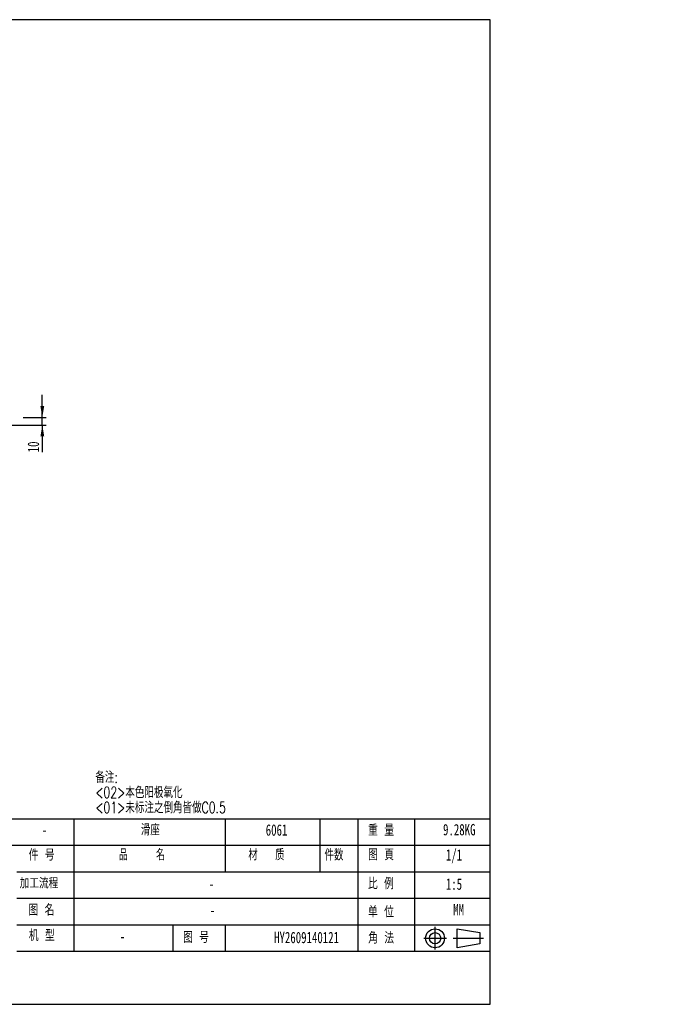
# Model space of a CAD drawing. Extents: x 20 to 448, y -22 to 279.
# Tile 5 of 5: x 276 to 448, y 18 to 279. Entities that reach past the tile are written whole.
import ezdxf

# ---------------------------------------------------------------- set-up
doc = ezdxf.new("R2010")
doc.units = 0
doc.linetypes.add('SLD-實線', pattern=[0])
doc.layers.get('0').update_dxf_attribs({"linetype": 'CONTINUOUS'})
doc.styles.add('SLDTEXTSTYLE0', font='TXT', dxfattribs={"width": 0.7})
doc.styles.add('SLDTEXTSTYLE1', font='TXT', dxfattribs={"width": 0.7, "bigfont": 'bigfont'})
doc.styles.add('SLDTEXTSTYLE6', font='TXT', dxfattribs={"width": 0.557143, "bigfont": 'bigfont'})
doc.styles.add('SLDTEXTSTYLE7', font='TXT', dxfattribs={"width": 0.58, "bigfont": 'bigfont'})
doc.styles.add('SLDTEXTSTYLE8', font='TXT', dxfattribs={"width": 0.633333, "bigfont": 'bigfont'})
doc.dimstyles.new('SLDDIMSTYLE2', dxfattribs={"dimtxt": 3, "dimasz": 3, "dimexe": 0, "dimexo": 0.0625, "dimgap": 0.75, "dimtad": 1, "dimlfac": 5, "dimrnd": 1e-09, "dimzin": 12, "dimdsep": 46, "dimtxsty": 'SLDTEXTSTYLE0', "dimsah": 1, "dimcen": 0.09, "dimadec": 0, "dimazin": 0, "dimtfac": 1, "dimtdec": 3, "dimtmove": 0, "dimatfit": 0, "dimfxl": 0, "dimtolj": 1, "dimtzin": 12, "dimarcsym": 0})

# ---------------------------------------------------------------- blocks, each defined once
blk = doc.blocks.new('_D_27')
at = {"color": 7, "linetype": 'SLD-實線', "transparency": 16777216}
for p, q in [((281.7, 173.46), (281.7, 179.46)), ((276.66, 173.46), (282.7, 173.46)), ((281.7, 171.46), (281.7, 173.46)), ((270.66, 171.46), (282.7, 171.46)), ((281.7, 171.46), (281.7, 164.26))]:
    blk.add_line(p, q, dxfattribs=at)
for points in [[(281.7, 173.46), (282.2, 176.46), (281.2, 176.46)], [(281.7, 171.46), (281.2, 168.46), (282.2, 168.46)]]:
    blk.add_solid(points, dxfattribs=at)
at = {"color": 7, "linetype": 'SLD-實線', "transparency": 16777216, "insert": (277.83, 164.26), "char_height": 3, "attachment_point": 1, "rotation": 90, "style": 'SLDTEXTSTYLE0'}
blk.add_mtext('10', dxfattribs=at)

msp = doc.modelspace()

# ---------------------------------------------------------------- linework, layer by layer
at = {"color": 144, "linetype": 'SLD-實線'}
for p, q in [((400, 278.5), (20, 278.5)), ((400, 18.5), (400, 278.5)), ((20, 67.5), (400, 67.5)), ((290, 67.5), (290, 32.5)), ((330, 67.5), (330, 53.5)), ((355, 67.5), (355, 53.5)), ((365, 67.5), (365, 32.5)), ((380, 67.5), (380, 32.5)), ((227, 60.5), (400, 60.5)), ((275, 60.5), (288, 60.5)), ((275, 53.5), (400, 53.5)), ((275, 46.5), (400, 46.5)), ((275, 39.5), (400, 39.5)), ((316.1358, 39.5), (316.1358, 32.5)), ((330, 39.5), (330, 32.5)), ((385.439, 32.9335), (385.439, 38.9335)), ((391.2636, 38.4335), (397.2636, 37.4335)), ((391.2636, 33.4335), (391.2636, 38.4335)), ((397.2636, 37.4335), (397.2636, 34.4335)), ((382.439, 35.9335), (388.439, 35.9335)), ((390.2636, 35.9335), (398.2636, 35.9335)), ((397.2636, 34.4335), (391.2636, 33.4335)), ((275, 32.5), (400, 32.5)), ((20, 18.5), (400, 18.5))]:
    msp.add_line(p, q, dxfattribs=at)
for radius in [2.5, 1.5]:
    msp.add_circle((385.439, 35.9335), radius, dxfattribs=at)

# ---------------------------------------------------------------- texts
at = {"color": 6, "linetype": 'Continuous', "char_height": 3}
for s, insert, attachment_point, style in [('备\\M+1928D:', (295.6995, 79.9658), 1, 'SLDTEXTSTYLE1'), ('<02>\\M+1967B\\M+19046阳极氧\\M+189BB', (295.6995, 75.9658), 1, 'SLDTEXTSTYLE1'), ('<01>\\M+196A2标\\M+1928D\\M+19456\\M+1937C\\M+18A70\\M+18A46\\M+198F4C0.5', (295.6995, 71.9658), 1, 'SLDTEXTSTYLE1'), ('9.28KG', (391.8379, 66.1208), 2, 'SLDTEXTSTYLE0')]:
    msp.add_mtext(s, dxfattribs=dict(at, insert=insert, attachment_point=attachment_point, style=style))
at = {"color": 7, "linetype": 'Continuous'}
for s, insert, char_height, attachment_point, style in [('\\M+18E67\\M+19770\\M+18FF3\\M+18BB5', (259.593, 65.9316), 3, 1, 'SLDTEXTSTYLE1'), ('\\M+18A8A\\M+18DC0', (310.2367, 66.0773), 3, 2, 'SLDTEXTSTYLE1'), ('6061', (343.5721, 66.0302), 3, 2, 'SLDTEXTSTYLE0'), ('\\M+18F64 \\M+197CA', (367.7767, 65.9718), 3, 1, 'SLDTEXTSTYLE8'), ('-', (282.2457, 66.0498), 3, 2, 'SLDTEXTSTYLE0'), ('\\M+18C8F \\M+18D86', (278.1212, 59.4612), 3, 1, 'SLDTEXTSTYLE8'), ('\\M+19569     \\M+196BC', (301.9376, 59.5092), 3, 1, 'SLDTEXTSTYLE6'), ('\\M+18DDE   质', (336.1233, 59.502), 3, 1, 'SLDTEXTSTYLE7'), ('\\M+18C8F\\M+19094', (356.2163, 59.463), 3, 1, 'SLDTEXTSTYLE1'), ('图 \\M+195C5', (367.7822, 59.5124), 3, 1, 'SLDTEXTSTYLE8'), ('1/1', (390.4397, 59.4582), 3, 2, 'SLDTEXTSTYLE0'), ('\\M+189C1\\M+18D48\\M+197AC\\M+192F6', (275.7228, 51.8949), 2.8, 1, 'SLDTEXTSTYLE1'), ('\\M+194E4 \\M+197E1', (367.7332, 51.8835), 3, 1, 'SLDTEXTSTYLE8'), ('-', (326.4162, 51.7848), 3, 2, 'SLDTEXTSTYLE0'), ('1:5', (390.4384, 51.734), 3, 2, 'SLDTEXTSTYLE0'), ('图 \\M+196BC', (278.0525, 44.9413), 3, 1, 'SLDTEXTSTYLE8'), ('单 \\M+188CA', (367.7386, 44.4246), 3, 1, 'SLDTEXTSTYLE8'), ('MM', (391.6621, 45.0125), 3, 2, 'SLDTEXTSTYLE0'), ('发图\\M+193FA\\M+18AFA', (259.6157, 41.4197), 3, 1, 'SLDTEXTSTYLE1'), ('-', (326.6305, 44.8389), 3, 2, 'SLDTEXTSTYLE0'), ('\\M+18AF7 \\M+18C5E', (278.1459, 38.2158), 3, 1, 'SLDTEXTSTYLE8'), ('图 \\M+18D86', (318.8785, 37.7214), 3, 1, 'SLDTEXTSTYLE8'), ('HY2609140121', (351.4968, 37.6471), 3, 2, 'SLDTEXTSTYLE0'), ('\\M+18A70 \\M+19640', (367.7696, 37.5447), 3, 1, 'SLDTEXTSTYLE8'), ('-', (302.8545, 37.9483), 3, 2, 'SLDTEXTSTYLE0')]:
    msp.add_mtext(s, dxfattribs=dict(at, insert=insert, char_height=char_height, attachment_point=attachment_point, style=style))

# ---------------------------------------------------------------- dimensions: what is measured, and where the dimension line sits
at = {"color": 7, "linetype": 'SLD-實線'}
dim = msp.add_linear_dim(base=(281.698, 173.4584), p1=(269.664, 171.4584), p2=(275.664, 173.4584), angle=90, dimstyle='SLDDIMSTYLE2', dxfattribs=at)
dim.commit()
dim.dimension.update_dxf_attribs({"geometry": '_D_27', "text_midpoint": (281.698, 166.0064), "dimtype": 160})

doc.saveas('drawing.dxf')
